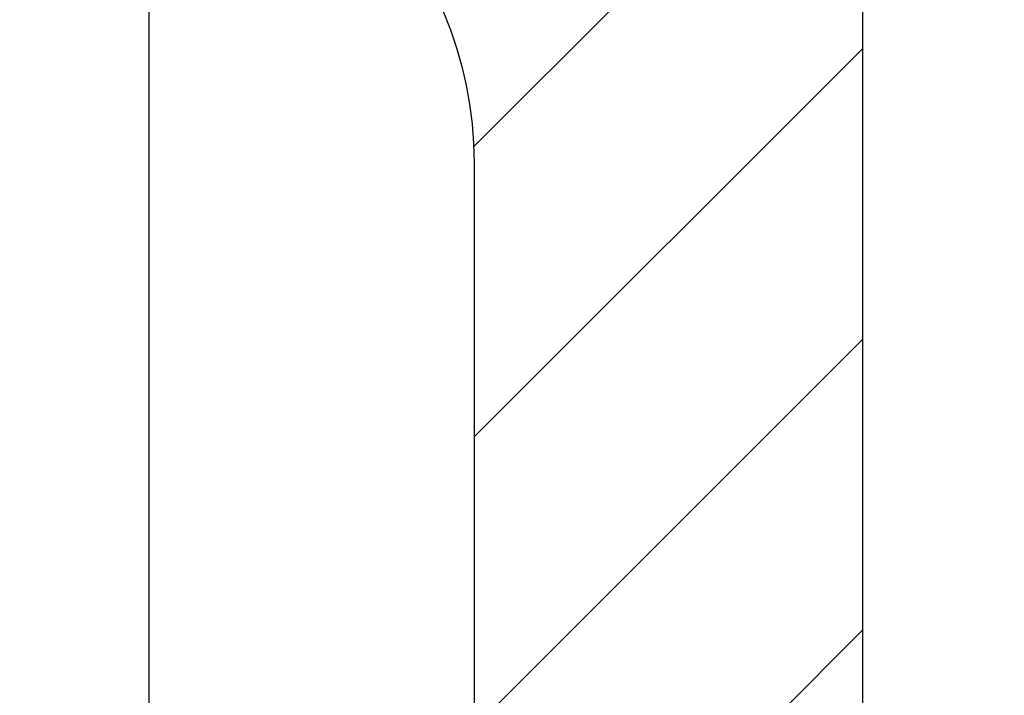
# Model space of a CAD drawing. Header units: millimetres. Extents: x -6179 to 18141, y -8419 to 8561.
# Tile 47 of 118: x -4848 to -4833, y 5653 to 5663. Entities that reach past the tile are written whole.
import ezdxf

# ---------------------------------------------------------------- set-up
doc = ezdxf.new("R2010")
doc.units = ezdxf.units.MM
doc.layers.add('Betonfundamente', color=7, linetype='Continuous', lineweight=18)

msp = doc.modelspace()

# ---------------------------------------------------------------- hatches: boundary and pattern name
at = {"lineweight": 9}
h = msp.add_hatch(dxfattribs=at)
h.set_pattern_fill('ANSI31', color=256)
h.set_pattern_definition([(45, (-95017.643, 44216.9854), (-2.24506403, 2.24506403), [])])
h.paths.add_polyline_path([(-4941.19571, 5659.70769), (-4941.19571, 5662.20769), (-4871.19571, 5662.20769), (-4871.19571, 5592.20769), (-4873.69571, 5592.20769, -0.41421356), (-4878.19571, 5596.70769), (-4878.19571, 5646.20769, 0.41421356), (-4887.19571, 5655.20769), (-4936.69571, 5655.20769, -0.41421356)])
h.paths.add_polyline_path([(-4895.18138, 5670.20769), (-4895.18138, 5673.20769), (-4835.18138, 5673.20769), (-4835.18138, 5633.20769), (-4838.18138, 5633.20769, -0.41421356), (-4841.18138, 5636.20769), (-4841.18138, 5661.20769, 0.41421356), (-4847.18138, 5667.20769), (-4892.18138, 5667.20769, -0.41421356)])
at = {"layer": 'Betonfundamente', "lineweight": 9}
h = msp.add_hatch(dxfattribs=at)
h.set_pattern_fill('ANSI33', color=256, scale=20, angle=90, style=0)
h.set_pattern_definition([(135, (0, 77.94), (-89.8026, -89.8026), []), (135, (5e-15, 167.75), (-89.8026, -89.8026), [63.5, -31.75])])
h.paths.add_polyline_path([(-4846.19571, 200.81877), (-4446.19571, 200.81877), (-4446.19571, 5667.20769), (-4835.18138, 5667.20769), (-4835.18138, 5633.20769), (-4838.18138, 5633.20769), (-4846.19571, 5633.20517)])

# ---------------------------------------------------------------- linework, layer by layer
for p, q in [((-4846.19571, 200.81877), (-4846.19571, 5683.0824)), ((-4846.19778, 200.81877), (-4846.19571, 5667.12617)), ((-4846.19575, 5489.91819), (-4846.19571, 5667.12617))]:
    msp.add_line(p, q)
msp.add_lwpolyline([(-4835.18138, 5633.20769), (-4835.18138, 5673.20769), (-4895.18138, 5673.20769), (-4895.18138, 5670.20769, 0.41421356), (-4892.18138, 5667.20769), (-4847.18138, 5667.20769, -0.41421356), (-4841.18138, 5661.20769), (-4841.18138, 5636.20769, 0.41421356), (-4838.18138, 5633.20769), (-4835.18138, 5633.20769)], format="xyb")

doc.saveas('drawing.dxf')
